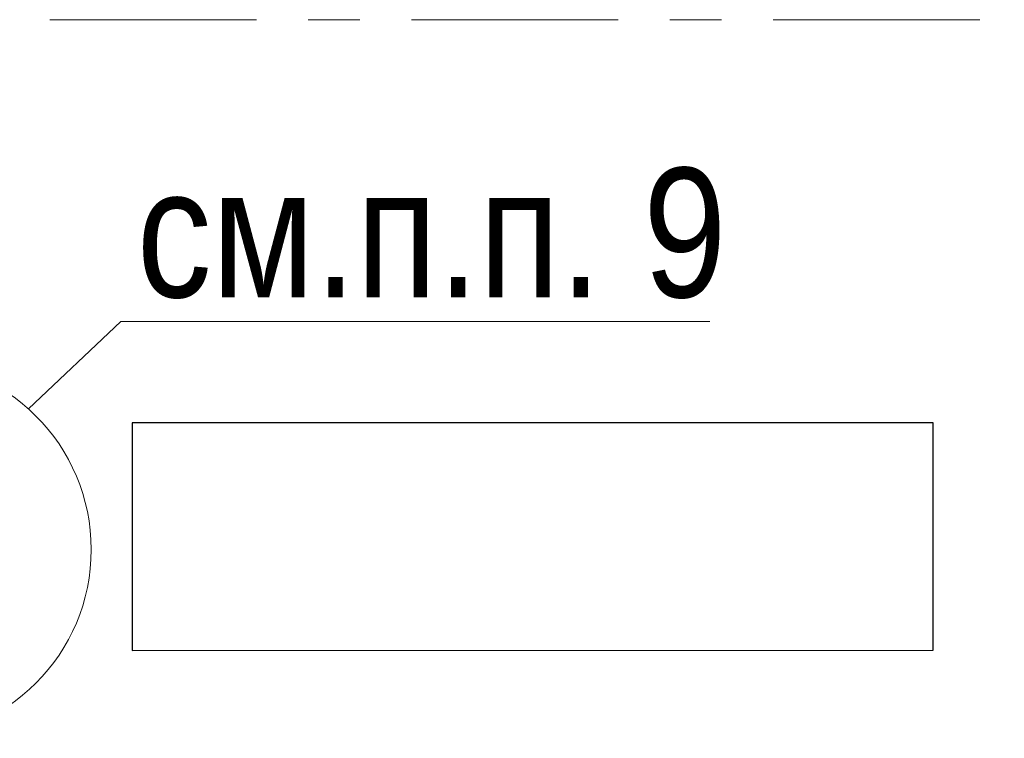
# Model space of a CAD drawing. Header units: metres. Extents: x -38 to 93, y -15 to 21.
# Tile 113 of 256: x 55.41 to 57.32, y 6.01 to 7.4. Entities that reach past the tile are written whole.
import ezdxf

# ---------------------------------------------------------------- set-up
doc = ezdxf.new("R2010")
doc.units = ezdxf.units.M
doc.linetypes.add('______11', pattern=[0.5, 0.4, -0.05, 0, -0.05])
doc.linetypes.add('______5', pattern=[1.1, 0.8, -0.1, 0.1, -0.1])
for name, color, linetype, lineweight in [('XR$1$Осевая линия (1)', 7, '______5', 13), ('XR$4$Общий слой (1)_1', 7, 'Continuous', 13), ('XR$4$Перекрытие (1)', 7, 'Continuous', 35), ('XR$4$Фундамент (1)_1', 7, 'Continuous', 35)]:
    doc.layers.add(name, color=color, linetype=linetype, lineweight=lineweight)
doc.styles.add('ARIAL', font='arial.ttf')

msp = doc.modelspace()

# ---------------------------------------------------------------- linework, layer by layer
at = {"layer": 'XR$1$Осевая линия (1)', "color": 253, "linetype": '______11', "lineweight": 13, "true_color": 0xa0a0a0, "transparency": 33554687}
msp.add_line((-2.63, 7.4), (62.6, 7.4), dxfattribs=at)
at = {"layer": 'XR$4$Общий слой (1)_1', "color": 7, "linetype": 'Continuous', "lineweight": 13, "transparency": 33554687}
msp.add_lwpolyline([(55.4287, 6.6471), (55.6073, 6.8163), (56.7473, 6.8163)], dxfattribs=at)
msp.add_circle((55.1851, 6.375), 0.3652, dxfattribs=at)
at = {"layer": 'XR$4$Перекрытие (1)', "color": 7, "linetype": 'Continuous', "lineweight": 25, "transparency": 33554687}
for p, q in [((57.1796, 6.6203), (55.6296, 6.62)), ((55.6296, 6.62), (55.6297, 6.18)), ((57.1797, 6.1803), (57.1796, 6.6203)), ((55.6297, 6.18), (57.1797, 6.1803))]:
    msp.add_line(p, q, dxfattribs=at)

# ---------------------------------------------------------------- texts
at = {"layer": 'XR$4$Фундамент (1)_1', "color": 7, "linetype": 'Continuous', "lineweight": 13, "transparency": 33554687, "insert": (55.6384, 6.9864), "char_height": 0.25, "width": 1.482417, "attachment_point": 4, "style": 'ARIAL'}
msp.add_mtext('\\W0.83;см.п.п. 9', dxfattribs=at)

doc.saveas('drawing.dxf')
